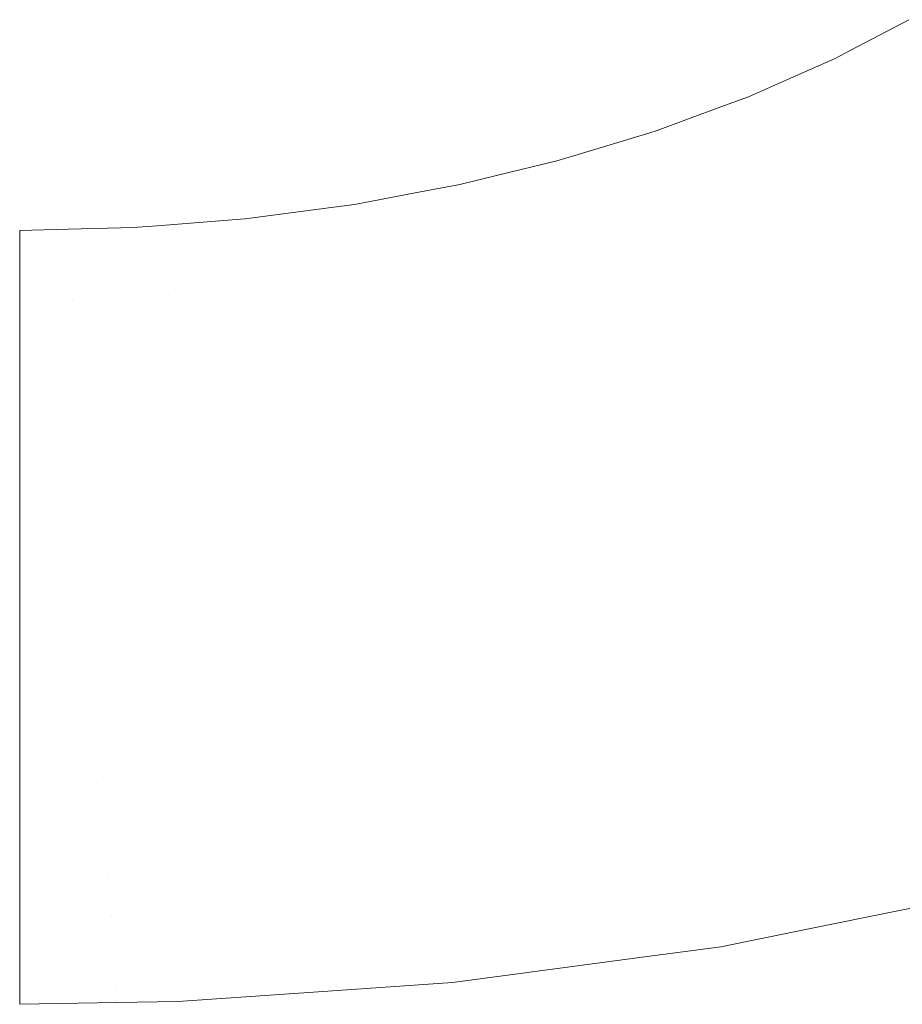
# Model space of a CAD drawing. Header units: centimetres. Extents: x -14.1 to 15.2, y 3.7 to 3.9.
# Tile 7 of 12: x 14.888 to 15.002, y 3.7 to 3.827. Entities that reach past the tile are written whole.
import ezdxf

# ---------------------------------------------------------------- set-up
doc = ezdxf.new("R2010")
doc.units = ezdxf.units.CM
doc.header["$LTSCALE"] = 2.54
doc.layers.add('Lucido design-1', color=7, linetype='Continuous')

# ---------------------------------------------------------------- blocks, each defined once
blk = doc.blocks.new('Gruppo-1')
at = {"color": 7, "linetype": 'Continuous', "lineweight": 9}
for points, invisible_edges in [([(15.01354, 3.82089, -1872.61592), (15.00533, 3.81654, -1872.61592), (14.99565, 3.82349, -1872.61551), (15.0032, 3.82745, -1872.61551)], 11), ([(15.01354, 3.82089, -1908.71592), (15.00533, 3.81654, -1908.71592), (14.99565, 3.82349, -1908.71551), (15.0032, 3.82745, -1908.71551)], 11), ([(14.9965, 3.81241, -1872.61592), (14.98754, 3.81974, -1872.61551), (14.99369, 3.82246, -1872.61551)], 9), ([(14.9965, 3.81241, -1908.71592), (14.98754, 3.81974, -1908.71551), (14.99369, 3.82246, -1908.71551)], 9), ([(14.99369, 3.82246, -1872.61551), (14.99565, 3.82349, -1872.61551), (15.00533, 3.81654, -1872.61592), (14.9965, 3.81241, -1872.61592)], 14), ([(14.99369, 3.82246, -1908.71551), (14.99565, 3.82349, -1908.71551), (15.00533, 3.81654, -1908.71592), (14.9965, 3.81241, -1908.71592)], 14), ([(14.9825, 3.8175, -1872.61551), (14.98754, 3.81974, -1872.61551), (14.9965, 3.81241, -1872.61592), (14.98708, 3.80854, -1872.61592)], 14), ([(14.9825, 3.8175, -1908.71551), (14.98754, 3.81974, -1908.71551), (14.9965, 3.81241, -1908.71592), (14.98708, 3.80854, -1908.71592)], 14), ([(14.98708, 3.80854, -1872.61592), (14.97891, 3.81618, -1872.61551), (14.9825, 3.8175, -1872.61551)], 9), ([(14.98708, 3.80854, -1908.71592), (14.97891, 3.81618, -1908.71551), (14.9825, 3.8175, -1908.71551)], 9), ([(14.97058, 3.81309, -1872.61551), (14.97891, 3.81618, -1872.61551), (14.98708, 3.80854, -1872.61592), (14.97707, 3.80497, -1872.61592)], 14), ([(14.97058, 3.81309, -1908.71551), (14.97891, 3.81618, -1908.71551), (14.98708, 3.80854, -1908.71592), (14.97707, 3.80497, -1908.71592)], 14), ([(14.9965, 3.81241, -1872.61592), (15.00533, 3.81654, -1872.61592), (15.01522, 3.80947, -1872.61718), (15.00565, 3.80499, -1872.61718)], 15), ([(14.9965, 3.81241, -1908.71592), (15.00533, 3.81654, -1908.71592), (15.01522, 3.80947, -1908.71718), (15.00565, 3.80499, -1908.71718)], 15), ([(14.97707, 3.80497, -1872.61592), (14.96653, 3.80173, -1872.61592), (14.96007, 3.8099, -1872.61551), (14.96975, 3.81284, -1872.61551)], 11), ([(14.97707, 3.80497, -1908.71592), (14.96653, 3.80173, -1908.71592), (14.96007, 3.8099, -1908.71551), (14.96975, 3.81284, -1908.71551)], 11), ([(14.97707, 3.80497, -1872.61592), (14.96975, 3.81284, -1872.61551), (14.97058, 3.81309, -1872.61551)], 9), ([(14.97707, 3.80497, -1908.71592), (14.96975, 3.81284, -1908.71551), (14.97058, 3.81309, -1908.71551)], 9), ([(15.00565, 3.80499, -1872.61718), (14.99542, 3.80079, -1872.61718), (14.98708, 3.80854, -1872.61592), (14.9965, 3.81241, -1872.61592)], 15), ([(15.00565, 3.80499, -1908.71718), (14.99542, 3.80079, -1908.71718), (14.98708, 3.80854, -1908.71592), (14.9965, 3.81241, -1908.71592)], 15), ([(14.95775, 3.8092, -1872.61551), (14.96007, 3.8099, -1872.61551), (14.96653, 3.80173, -1872.61592), (14.9555, 3.79887, -1872.61592)], 14), ([(14.95775, 3.8092, -1908.71551), (14.96007, 3.8099, -1908.71551), (14.96653, 3.80173, -1908.71592), (14.9555, 3.79887, -1908.71592)], 14), ([(14.9555, 3.79887, -1872.61592), (14.94994, 3.8073, -1872.61551), (14.95775, 3.8092, -1872.61551)], 9), ([(14.9555, 3.79887, -1908.71592), (14.94994, 3.8073, -1908.71551), (14.95775, 3.8092, -1908.71551)], 9), ([(14.97707, 3.80497, -1872.61592), (14.98708, 3.80854, -1872.61592), (14.99542, 3.80079, -1872.61718), (14.98457, 3.79692, -1872.61718)], 15), ([(14.97707, 3.80497, -1908.71592), (14.98708, 3.80854, -1908.71592), (14.99542, 3.80079, -1908.71718), (14.98457, 3.79692, -1908.71718)], 15), ([(14.94521, 3.80615, -1872.61551), (14.94994, 3.8073, -1872.61551), (14.9555, 3.79887, -1872.61592), (14.94402, 3.79642, -1872.61592)], 14), ([(14.94521, 3.80615, -1908.71551), (14.94994, 3.8073, -1908.71551), (14.9555, 3.79887, -1908.71592), (14.94402, 3.79642, -1908.71592)], 14), ([(14.94402, 3.79642, -1872.61592), (14.93942, 3.80506, -1872.61551), (14.94521, 3.80615, -1872.61551)], 9), ([(14.94402, 3.79642, -1908.71592), (14.93942, 3.80506, -1908.71551), (14.94521, 3.80615, -1908.71551)], 9), ([(14.9316, 3.80359, -1872.61551), (14.93942, 3.80506, -1872.61551), (14.94402, 3.79642, -1872.61592), (14.93218, 3.79442, -1872.61592)], 14), ([(14.9316, 3.80359, -1908.71551), (14.93942, 3.80506, -1908.71551), (14.94402, 3.79642, -1908.71592), (14.93218, 3.79442, -1908.71592)], 14), ([(14.98457, 3.79692, -1872.61718), (14.97314, 3.79341, -1872.61718), (14.96653, 3.80173, -1872.61592), (14.97707, 3.80497, -1872.61592)], 15), ([(14.98457, 3.79692, -1908.71718), (14.97314, 3.79341, -1908.71718), (14.96653, 3.80173, -1908.71592), (14.97707, 3.80497, -1908.71592)], 15), ([(15.0149, 3.79749, -1872.61937), (15.00387, 3.79295, -1872.61937), (14.99542, 3.80079, -1872.61718), (15.00565, 3.80499, -1872.61718)], 15), ([(15.0149, 3.79749, -1908.71937), (15.00387, 3.79295, -1908.71937), (14.99542, 3.80079, -1908.71718), (15.00565, 3.80499, -1908.71718)], 15), ([(14.93218, 3.79442, -1872.61592), (14.92856, 3.80319, -1872.61551), (14.9316, 3.80359, -1872.61551)], 9), ([(14.93218, 3.79442, -1908.71592), (14.92856, 3.80319, -1908.71551), (14.9316, 3.80359, -1908.71551)], 9), ([(14.91747, 3.80172, -1872.61551), (14.92856, 3.80319, -1872.61551), (14.93218, 3.79442, -1872.61592), (14.92003, 3.79288, -1872.61592)], 14), ([(14.91747, 3.80172, -1908.71551), (14.92856, 3.80319, -1908.71551), (14.93218, 3.79442, -1908.71592), (14.92003, 3.79288, -1908.71592)], 14), ([(14.90302, 3.80059, -1872.61551), (14.90607, 3.80083, -1872.61551), (14.90767, 3.79184, -1872.61592)], 10), ([(14.90302, 3.80059, -1908.71551), (14.90607, 3.80083, -1908.71551), (14.90767, 3.79184, -1908.71592)], 10), ([(14.91742, 3.80172, -1872.61551), (14.92003, 3.79288, -1872.61592), (14.90767, 3.79184, -1872.61592), (14.90607, 3.80083, -1872.61551)], 7), ([(14.91742, 3.80172, -1908.71551), (14.92003, 3.79288, -1908.71592), (14.90767, 3.79184, -1908.71592), (14.90607, 3.80083, -1908.71551)], 7), ([(14.92003, 3.79288, -1872.61592), (14.91742, 3.80172, -1872.61551), (14.91747, 3.80172, -1872.61551)], 9), ([(14.92003, 3.79288, -1908.71592), (14.91742, 3.80172, -1908.71551), (14.91747, 3.80172, -1908.71551)], 9), ([(14.9555, 3.79887, -1872.61592), (14.96653, 3.80173, -1872.61592), (14.97314, 3.79341, -1872.61718), (14.96117, 3.7903, -1872.61718)], 15), ([(14.9555, 3.79887, -1908.71592), (14.96653, 3.80173, -1908.71592), (14.97314, 3.79341, -1908.71718), (14.96117, 3.7903, -1908.71718)], 15), ([(14.98457, 3.79692, -1872.61718), (14.99542, 3.80079, -1872.61718), (15.00387, 3.79295, -1872.61937), (14.99216, 3.78877, -1872.61937)], 15), ([(14.98457, 3.79692, -1908.71718), (14.99542, 3.80079, -1908.71718), (15.00387, 3.79295, -1908.71937), (14.99216, 3.78877, -1908.71937)], 15), ([(14.88832, 3.79125, -1872.61618), (14.88832, 3.80021, -1872.61551), (14.8946, 3.80037, -1872.61551)], 8), ([(14.8946, 3.80037, -1872.61551), (14.89517, 3.7913, -1872.61592), (14.88832, 3.79125, -1872.61618)], 11), ([(14.88832, 3.79125, -1908.71618), (14.88832, 3.80021, -1908.71551), (14.8946, 3.80037, -1908.71551)], 8), ([(14.8946, 3.80037, -1908.71551), (14.89517, 3.7913, -1908.71592), (14.88832, 3.79125, -1908.71618)], 11), ([(14.90767, 3.79184, -1872.61592), (14.89517, 3.7913, -1872.61592), (14.8946, 3.80037, -1872.61551), (14.90302, 3.80059, -1872.61551)], 11), ([(14.90767, 3.79184, -1908.71592), (14.89517, 3.7913, -1908.71592), (14.8946, 3.80037, -1908.71551), (14.90302, 3.80059, -1908.71551)], 11), ([(14.96117, 3.7903, -1872.61718), (14.94873, 3.78765, -1872.61718), (14.94402, 3.79642, -1872.61592), (14.9555, 3.79887, -1872.61592)], 15), ([(14.96117, 3.7903, -1908.71718), (14.94873, 3.78765, -1908.71718), (14.94402, 3.79642, -1908.71592), (14.9555, 3.79887, -1908.71592)], 15), ([(14.93218, 3.79442, -1872.61592), (14.94402, 3.79642, -1872.61592), (14.94873, 3.78765, -1872.61718), (14.93588, 3.78548, -1872.61718)], 15), ([(14.93218, 3.79442, -1908.71592), (14.94402, 3.79642, -1908.71592), (14.94873, 3.78765, -1908.71718), (14.93588, 3.78548, -1908.71718)], 15), ([(14.99216, 3.78877, -1872.61937), (14.97983, 3.78499, -1872.61937), (14.97314, 3.79341, -1872.61718), (14.98457, 3.79692, -1872.61718)], 15), ([(14.99216, 3.78877, -1908.71937), (14.97983, 3.78499, -1908.71937), (14.97314, 3.79341, -1908.71718), (14.98457, 3.79692, -1908.71718)], 15), ([(14.93588, 3.78548, -1872.61718), (14.92271, 3.78381, -1872.61718), (14.92003, 3.79288, -1872.61592), (14.93218, 3.79442, -1872.61592)], 15), ([(14.93588, 3.78548, -1908.71718), (14.92271, 3.78381, -1908.71718), (14.92003, 3.79288, -1908.71592), (14.93218, 3.79442, -1908.71592)], 15), ([(14.96117, 3.7903, -1872.61718), (14.97314, 3.79341, -1872.61718), (14.97983, 3.78499, -1872.61937), (14.96692, 3.78164, -1872.61937)], 15), ([(14.96117, 3.7903, -1908.71718), (14.97314, 3.79341, -1908.71718), (14.97983, 3.78499, -1908.71937), (14.96692, 3.78164, -1908.71937)], 15), ([(14.9093, 3.78268, -1872.61718), (14.89575, 3.7821, -1872.61718), (14.89517, 3.7913, -1872.61592), (14.90767, 3.79184, -1872.61592)], 15), ([(14.9093, 3.78268, -1908.71718), (14.89575, 3.7821, -1908.71718), (14.89517, 3.7913, -1908.71592), (14.90767, 3.79184, -1908.71592)], 15), ([(14.90767, 3.79184, -1872.61592), (14.92003, 3.79288, -1872.61592), (14.92271, 3.78381, -1872.61718), (14.9093, 3.78268, -1872.61718)], 15), ([(14.90767, 3.79184, -1908.71592), (14.92003, 3.79288, -1908.71592), (14.92271, 3.78381, -1908.71718), (14.9093, 3.78268, -1908.71718)], 15), ([(14.99216, 3.78877, -1872.61937), (15.00387, 3.79295, -1872.61937), (15.01229, 3.78514, -1872.62254), (14.99973, 3.78065, -1872.62254)], 15), ([(14.99216, 3.78877, -1908.71937), (15.00387, 3.79295, -1908.71937), (15.01229, 3.78514, -1908.72254), (14.99973, 3.78065, -1908.72254)], 15), ([(14.89517, 3.7913, -1872.61592), (14.89575, 3.7821, -1872.61718), (14.88832, 3.78544, -1872.61661)], 11), ([(14.88832, 3.78544, -1872.61661), (14.88832, 3.79125, -1872.61618), (14.89517, 3.7913, -1872.61592)], 10), ([(14.89517, 3.7913, -1908.71592), (14.89575, 3.7821, -1908.71718), (14.88832, 3.78544, -1908.71661)], 11), ([(14.88832, 3.78544, -1908.71661), (14.88832, 3.79125, -1908.71618), (14.89517, 3.7913, -1908.71592)], 10), ([(14.96692, 3.78164, -1872.61937), (14.95349, 3.77877, -1872.61937), (14.94873, 3.78765, -1872.61718), (14.96117, 3.7903, -1872.61718)], 15), ([(14.96692, 3.78164, -1908.71937), (14.95349, 3.77877, -1908.71937), (14.94873, 3.78765, -1908.71718), (14.96117, 3.7903, -1908.71718)], 15), ([(14.99973, 3.78065, -1872.62254), (14.9865, 3.77659, -1872.62254), (14.97983, 3.78499, -1872.61937), (14.99216, 3.78877, -1872.61937)], 15), ([(14.99973, 3.78065, -1908.72254), (14.9865, 3.77659, -1908.72254), (14.97983, 3.78499, -1908.71937), (14.99216, 3.78877, -1908.71937)], 15), ([(14.93588, 3.78548, -1872.61718), (14.94873, 3.78765, -1872.61718), (14.95349, 3.77877, -1872.61937), (14.93964, 3.77643, -1872.61937)], 15), ([(14.93588, 3.78548, -1908.71718), (14.94873, 3.78765, -1908.71718), (14.95349, 3.77877, -1908.71937), (14.93964, 3.77643, -1908.71937)], 15), ([(14.93964, 3.77643, -1872.61937), (14.92543, 3.77463, -1872.61937), (14.92271, 3.78381, -1872.61718), (14.93588, 3.78548, -1872.61718)], 15), ([(14.93964, 3.77643, -1908.71937), (14.92543, 3.77463, -1908.71937), (14.92271, 3.78381, -1908.71718), (14.93588, 3.78548, -1908.71718)], 15), ([(14.89575, 3.7821, -1872.61718), (14.88832, 3.78206, -1872.61737), (14.88832, 3.78544, -1872.61661)], 9), ([(14.89575, 3.7821, -1908.71718), (14.88832, 3.78206, -1908.71737), (14.88832, 3.78544, -1908.71661)], 9), ([(14.96692, 3.78164, -1872.61937), (14.97983, 3.78499, -1872.61937), (14.9865, 3.77659, -1872.62254), (14.97265, 3.773, -1872.62254)], 15), ([(14.96692, 3.78164, -1908.71937), (14.97983, 3.78499, -1908.71937), (14.9865, 3.77659, -1908.72254), (14.97265, 3.773, -1908.72254)], 15), ([(14.99973, 3.78065, -1872.62254), (15.01229, 3.78514, -1872.62254), (15.02055, 3.77747, -1872.62669), (15.00716, 3.77268, -1872.62669)], 15), ([(14.99973, 3.78065, -1908.72254), (15.01229, 3.78514, -1908.72254), (15.02055, 3.77747, -1908.72669), (15.00716, 3.77268, -1908.72669)], 15), ([(14.9093, 3.78268, -1872.61718), (14.92271, 3.78381, -1872.61718), (14.92543, 3.77463, -1872.61937), (14.91096, 3.77341, -1872.61937)], 15), ([(14.9093, 3.78268, -1908.71718), (14.92271, 3.78381, -1908.71718), (14.92543, 3.77463, -1908.71937), (14.91096, 3.77341, -1908.71937)], 15), ([(14.88832, 3.77272, -1872.61946), (14.88832, 3.78206, -1872.61737), (14.89575, 3.7821, -1872.61718)], 10), ([(14.89575, 3.7821, -1872.61718), (14.89633, 3.77279, -1872.61937), (14.88832, 3.77272, -1872.61946)], 11), ([(14.88832, 3.77272, -1908.71946), (14.88832, 3.78206, -1908.71737), (14.89575, 3.7821, -1908.71718)], 10), ([(14.89575, 3.7821, -1908.71718), (14.89633, 3.77279, -1908.71937), (14.88832, 3.77272, -1908.71946)], 11), ([(14.91096, 3.77341, -1872.61937), (14.89633, 3.77279, -1872.61937), (14.89575, 3.7821, -1872.61718), (14.9093, 3.78268, -1872.61718)], 15), ([(14.91096, 3.77341, -1908.71937), (14.89633, 3.77279, -1908.71937), (14.89575, 3.7821, -1908.71718), (14.9093, 3.78268, -1908.71718)], 15), ([(14.97265, 3.773, -1872.62254), (14.95824, 3.76992, -1872.62254), (14.95349, 3.77877, -1872.61937), (14.96692, 3.78164, -1872.61937)], 15), ([(14.97265, 3.773, -1908.72254), (14.95824, 3.76992, -1908.72254), (14.95349, 3.77877, -1908.71937), (14.96692, 3.78164, -1908.71937)], 15), ([(15.00716, 3.77268, -1872.62669), (14.99304, 3.76835, -1872.62669), (14.9865, 3.77659, -1872.62254), (14.99973, 3.78065, -1872.62254)], 15), ([(15.00716, 3.77268, -1908.72669), (14.99304, 3.76835, -1908.72669), (14.9865, 3.77659, -1908.72254), (14.99973, 3.78065, -1908.72254)], 15), ([(14.93964, 3.77643, -1872.61937), (14.95349, 3.77877, -1872.61937), (14.95824, 3.76992, -1872.62254), (14.94337, 3.76741, -1872.62254)], 15), ([(14.93964, 3.77643, -1908.71937), (14.95349, 3.77877, -1908.71937), (14.95824, 3.76992, -1908.72254), (14.94337, 3.76741, -1908.72254)], 15), ([(14.97265, 3.773, -1872.62254), (14.9865, 3.77659, -1872.62254), (14.99304, 3.76835, -1872.62669), (14.97827, 3.76452, -1872.62669)], 15), ([(14.97265, 3.773, -1908.72254), (14.9865, 3.77659, -1908.72254), (14.99304, 3.76835, -1908.72669), (14.97827, 3.76452, -1908.72669)], 15), ([(14.94337, 3.76741, -1872.62254), (14.92813, 3.76548, -1872.62254), (14.92543, 3.77463, -1872.61937), (14.93964, 3.77643, -1872.61937)], 15), ([(14.94337, 3.76741, -1908.72254), (14.92813, 3.76548, -1908.72254), (14.92543, 3.77463, -1908.71937), (14.93964, 3.77643, -1908.71937)], 15), ([(14.91096, 3.77341, -1872.61937), (14.92543, 3.77463, -1872.61937), (14.92813, 3.76548, -1872.62254), (14.91261, 3.76417, -1872.62254)], 15), ([(14.91096, 3.77341, -1908.71937), (14.92543, 3.77463, -1908.71937), (14.92813, 3.76548, -1908.72254), (14.91261, 3.76417, -1908.72254)], 15), ([(14.88832, 3.77134, -1872.61977), (14.89633, 3.77279, -1872.61937), (14.89691, 3.7635, -1872.62254)], 11), ([(14.88832, 3.77134, -1872.61977), (14.88832, 3.77272, -1872.61946), (14.89633, 3.77279, -1872.61937)], 10), ([(14.88832, 3.77134, -1908.71977), (14.89633, 3.77279, -1908.71937), (14.89691, 3.7635, -1908.72254)], 11), ([(14.88832, 3.77134, -1908.71977), (14.88832, 3.77272, -1908.71946), (14.89633, 3.77279, -1908.71937)], 10), ([(14.91261, 3.76417, -1872.62254), (14.89691, 3.7635, -1872.62254), (14.89633, 3.77279, -1872.61937), (14.91096, 3.77341, -1872.61937)], 15), ([(14.91261, 3.76417, -1908.72254), (14.89691, 3.7635, -1908.72254), (14.89633, 3.77279, -1908.71937), (14.91096, 3.77341, -1908.71937)], 15), ([(14.97827, 3.76452, -1872.62669), (14.96291, 3.76124, -1872.62669), (14.95824, 3.76992, -1872.62254), (14.97265, 3.773, -1872.62254)], 15), ([(14.97827, 3.76452, -1908.72669), (14.96291, 3.76124, -1908.72669), (14.95824, 3.76992, -1908.72254), (14.97265, 3.773, -1908.72254)], 15), ([(15.01432, 3.765, -1872.63181), (14.99935, 3.7604, -1872.63181), (14.99304, 3.76835, -1872.62669), (15.00716, 3.77268, -1872.62669)], 15), ([(15.01432, 3.765, -1908.73181), (14.99935, 3.7604, -1908.73181), (14.99304, 3.76835, -1908.72669), (15.00716, 3.77268, -1908.72669)], 15), ([(14.89691, 3.7635, -1872.62254), (14.88832, 3.7635, -1872.62278), (14.88832, 3.77134, -1872.61977)], 9), ([(14.89691, 3.7635, -1908.72254), (14.88832, 3.7635, -1908.72278), (14.88832, 3.77134, -1908.71977)], 9), ([(14.94337, 3.76741, -1872.62254), (14.95824, 3.76992, -1872.62254), (14.96291, 3.76124, -1872.62669), (14.94704, 3.75855, -1872.62669)], 15), ([(14.94337, 3.76741, -1908.72254), (14.95824, 3.76992, -1908.72254), (14.96291, 3.76124, -1908.72669), (14.94704, 3.75855, -1908.72669)], 15), ([(14.97827, 3.76452, -1872.62669), (14.99304, 3.76835, -1872.62669), (14.99935, 3.7604, -1872.63181), (14.98369, 3.75634, -1872.63181)], 15), ([(14.97827, 3.76452, -1908.72669), (14.99304, 3.76835, -1908.72669), (14.99935, 3.7604, -1908.73181), (14.98369, 3.75634, -1908.73181)], 15), ([(14.94704, 3.75855, -1872.62669), (14.93078, 3.7565, -1872.62669), (14.92813, 3.76548, -1872.62254), (14.94337, 3.76741, -1872.62254)], 15), ([(14.94704, 3.75855, -1908.72669), (14.93078, 3.7565, -1908.72669), (14.92813, 3.76548, -1908.72254), (14.94337, 3.76741, -1908.72254)], 15), ([(14.91261, 3.76417, -1872.62254), (14.92813, 3.76548, -1872.62254), (14.93078, 3.7565, -1872.62669), (14.91423, 3.7551, -1872.62669)], 15), ([(14.91261, 3.76417, -1908.72254), (14.92813, 3.76548, -1908.72254), (14.93078, 3.7565, -1908.72669), (14.91423, 3.7551, -1908.72669)], 15), ([(14.91423, 3.7551, -1872.62669), (14.89749, 3.75439, -1872.62669), (14.89691, 3.7635, -1872.62254), (14.91261, 3.76417, -1872.62254)], 15), ([(14.91423, 3.7551, -1908.72669), (14.89749, 3.75439, -1908.72669), (14.89691, 3.7635, -1908.72254), (14.91261, 3.76417, -1908.72254)], 15), ([(14.98369, 3.75634, -1872.63181), (14.9674, 3.75287, -1872.63181), (14.96291, 3.76124, -1872.62669), (14.97827, 3.76452, -1872.62669)], 15), ([(14.98369, 3.75634, -1908.73181), (14.9674, 3.75287, -1908.73181), (14.96291, 3.76124, -1908.72669), (14.97827, 3.76452, -1908.72669)], 15), ([(15.02108, 3.75774, -1872.63788), (15.00531, 3.75289, -1872.63788), (14.99935, 3.7604, -1872.63181), (15.01432, 3.765, -1872.63181)], 15), ([(15.02108, 3.75774, -1908.73788), (15.00531, 3.75289, -1908.73788), (14.99935, 3.7604, -1908.73181), (15.01432, 3.765, -1908.73181)], 15), ([(14.89691, 3.7635, -1872.62254), (14.89749, 3.75439, -1872.62669), (14.88832, 3.75767, -1872.62502)], 11), ([(14.88832, 3.75767, -1872.62502), (14.88832, 3.7635, -1872.62278), (14.89691, 3.7635, -1872.62254)], 10), ([(14.89691, 3.7635, -1908.72254), (14.89749, 3.75439, -1908.72669), (14.88832, 3.75767, -1908.72502)], 11), ([(14.88832, 3.75767, -1908.72502), (14.88832, 3.7635, -1908.72278), (14.89691, 3.7635, -1908.72254)], 10), ([(14.94704, 3.75855, -1872.62669), (14.96291, 3.76124, -1872.62669), (14.9674, 3.75287, -1872.63181), (14.95058, 3.75002, -1872.63181)], 15), ([(14.94704, 3.75855, -1908.72669), (14.96291, 3.76124, -1908.72669), (14.9674, 3.75287, -1908.73181), (14.95058, 3.75002, -1908.73181)], 15), ([(14.98369, 3.75634, -1872.63181), (14.99935, 3.7604, -1872.63181), (15.00531, 3.75289, -1872.63788), (14.98881, 3.74862, -1872.63788)], 15), ([(14.98369, 3.75634, -1908.73181), (14.99935, 3.7604, -1908.73181), (15.00531, 3.75289, -1908.73788), (14.98881, 3.74862, -1908.73788)], 15), ([(14.89749, 3.75439, -1872.62669), (14.88832, 3.75439, -1872.62687), (14.88832, 3.75767, -1872.62502)], 9), ([(14.89749, 3.75439, -1908.72669), (14.88832, 3.75439, -1908.72687), (14.88832, 3.75767, -1908.72502)], 9), ([(14.95058, 3.75002, -1872.63181), (14.93334, 3.74784, -1872.63181), (14.93078, 3.7565, -1872.62669), (14.94704, 3.75855, -1872.62669)], 15), ([(14.95058, 3.75002, -1908.73181), (14.93334, 3.74784, -1908.73181), (14.93078, 3.7565, -1908.72669), (14.94704, 3.75855, -1908.72669)], 15), ([(14.91423, 3.7551, -1872.62669), (14.93078, 3.7565, -1872.62669), (14.93334, 3.74784, -1872.63181), (14.91579, 3.74636, -1872.63181)], 15), ([(14.91423, 3.7551, -1908.72669), (14.93078, 3.7565, -1908.72669), (14.93334, 3.74784, -1908.73181), (14.91579, 3.74636, -1908.73181)], 15), ([(14.98881, 3.74862, -1872.63788), (14.97165, 3.74495, -1872.63788), (14.9674, 3.75287, -1872.63181), (14.98369, 3.75634, -1872.63181)], 15), ([(14.98881, 3.74862, -1908.73788), (14.97165, 3.74495, -1908.73788), (14.9674, 3.75287, -1908.73181), (14.98369, 3.75634, -1908.73181)], 15), ([(14.91579, 3.74636, -1872.63181), (14.89804, 3.7456, -1872.63181), (14.89749, 3.75439, -1872.62669), (14.91423, 3.7551, -1872.62669)], 15), ([(14.91579, 3.74636, -1908.73181), (14.89804, 3.7456, -1908.73181), (14.89749, 3.75439, -1908.72669), (14.91423, 3.7551, -1908.72669)], 15), ([(14.88832, 3.74552, -1872.63187), (14.88832, 3.75439, -1872.62687), (14.89749, 3.75439, -1872.62669)], 10), ([(14.89749, 3.75439, -1872.62669), (14.89804, 3.7456, -1872.63181), (14.88832, 3.74552, -1872.63187)], 11), ([(14.88832, 3.74552, -1908.73187), (14.88832, 3.75439, -1908.72687), (14.89749, 3.75439, -1908.72669)], 10), ([(14.89749, 3.75439, -1908.72669), (14.89804, 3.7456, -1908.73181), (14.88832, 3.74552, -1908.73187)], 11), ([(14.95058, 3.75002, -1872.63181), (14.9674, 3.75287, -1872.63181), (14.97165, 3.74495, -1872.63788), (14.95393, 3.74195, -1872.63788)], 15), ([(14.95058, 3.75002, -1908.73181), (14.9674, 3.75287, -1908.73181), (14.97165, 3.74495, -1908.73788), (14.95393, 3.74195, -1908.73788)], 15), ([(14.98881, 3.74862, -1872.63788), (15.00531, 3.75289, -1872.63788), (15.01083, 3.74595, -1872.6448), (14.99354, 3.74147, -1872.6448)], 15), ([(14.98881, 3.74862, -1908.73788), (15.00531, 3.75289, -1908.73788), (15.01083, 3.74595, -1908.7448), (14.99354, 3.74147, -1908.7448)], 15), ([(14.95393, 3.74195, -1872.63788), (14.93576, 3.73966, -1872.63788), (14.93334, 3.74784, -1872.63181), (14.95058, 3.75002, -1872.63181)], 15), ([(14.95393, 3.74195, -1908.73788), (14.93576, 3.73966, -1908.73788), (14.93334, 3.74784, -1908.73181), (14.95058, 3.75002, -1908.73181)], 15), ([(14.99354, 3.74147, -1872.6448), (14.97557, 3.73764, -1872.6448), (14.97165, 3.74495, -1872.63788), (14.98881, 3.74862, -1872.63788)], 15), ([(14.99354, 3.74147, -1908.7448), (14.97557, 3.73764, -1908.7448), (14.97165, 3.74495, -1908.73788), (14.98881, 3.74862, -1908.73788)], 15), ([(14.91579, 3.74636, -1872.63181), (14.93334, 3.74784, -1872.63181), (14.93576, 3.73966, -1872.63788), (14.91726, 3.7381, -1872.63788)], 15), ([(14.91579, 3.74636, -1908.73181), (14.93334, 3.74784, -1908.73181), (14.93576, 3.73966, -1908.73788), (14.91726, 3.7381, -1908.73788)], 15), ([(14.91726, 3.7381, -1872.63788), (14.89856, 3.7373, -1872.63788), (14.89804, 3.7456, -1872.63181), (14.91579, 3.74636, -1872.63181)], 15), ([(14.91726, 3.7381, -1908.73788), (14.89856, 3.7373, -1908.73788), (14.89804, 3.7456, -1908.73181), (14.91579, 3.74636, -1908.73181)], 15), ([(14.88832, 3.74474, -1872.63231), (14.89804, 3.7456, -1872.63181), (14.89856, 3.7373, -1872.63788)], 11), ([(14.88832, 3.74474, -1872.63231), (14.88832, 3.74552, -1872.63187), (14.89804, 3.7456, -1872.63181)], 10), ([(14.88832, 3.74474, -1908.73231), (14.89804, 3.7456, -1908.73181), (14.89856, 3.7373, -1908.73788)], 11), ([(14.88832, 3.74474, -1908.73231), (14.88832, 3.74552, -1908.73187), (14.89804, 3.7456, -1908.73181)], 10), ([(14.95393, 3.74195, -1872.63788), (14.97165, 3.74495, -1872.63788), (14.97557, 3.73764, -1872.6448), (14.95702, 3.7345, -1872.6448)], 15), ([(14.95393, 3.74195, -1908.73788), (14.97165, 3.74495, -1908.73788), (14.97557, 3.73764, -1908.7448), (14.95702, 3.7345, -1908.7448)], 15), ([(14.99354, 3.74147, -1872.6448), (15.01083, 3.74595, -1872.6448), (15.01579, 3.7397, -1872.65248), (14.99781, 3.73503, -1872.65248)], 15), ([(14.99354, 3.74147, -1908.7448), (15.01083, 3.74595, -1908.7448), (15.01579, 3.7397, -1908.75248), (14.99781, 3.73503, -1908.75248)], 15), ([(14.89856, 3.7373, -1872.63788), (14.88832, 3.73735, -1872.63809), (14.88832, 3.74474, -1872.63231)], 9), ([(14.89856, 3.7373, -1908.73788), (14.88832, 3.73735, -1908.73809), (14.88832, 3.74474, -1908.73231)], 9), ([(14.95702, 3.7345, -1872.6448), (14.93799, 3.7321, -1872.6448), (14.93576, 3.73966, -1872.63788), (14.95393, 3.74195, -1872.63788)], 15), ([(14.95702, 3.7345, -1908.7448), (14.93799, 3.7321, -1908.7448), (14.93576, 3.73966, -1908.73788), (14.95393, 3.74195, -1908.73788)], 15), ([(14.99781, 3.73503, -1872.65248), (14.97911, 3.73104, -1872.65248), (14.97557, 3.73764, -1872.6448), (14.99354, 3.74147, -1872.6448)], 15), ([(14.99781, 3.73503, -1908.75248), (14.97911, 3.73104, -1908.75248), (14.97557, 3.73764, -1908.7448), (14.99354, 3.74147, -1908.7448)], 15), ([(14.99781, 3.73503, -1872.65248), (15.01579, 3.7397, -1872.65248), (15.02015, 3.73422, -1872.66079), (15.00155, 3.72939, -1872.66079)], 15), ([(14.99781, 3.73503, -1908.75248), (15.01579, 3.7397, -1908.75248), (15.02015, 3.73422, -1908.76079), (15.00155, 3.72939, -1908.76079)], 15), ([(14.91726, 3.7381, -1872.63788), (14.93576, 3.73966, -1872.63788), (14.93799, 3.7321, -1872.6448), (14.91863, 3.73046, -1872.6448)], 15), ([(14.91726, 3.7381, -1908.73788), (14.93576, 3.73966, -1908.73788), (14.93799, 3.7321, -1908.7448), (14.91863, 3.73046, -1908.7448)], 15), ([(14.88832, 3.73289, -1872.64157), (14.88832, 3.73735, -1872.63809), (14.89856, 3.7373, -1872.63788)], 10), ([(14.88832, 3.73289, -1908.74157), (14.88832, 3.73735, -1908.73809), (14.89856, 3.7373, -1908.73788)], 10), ([(14.89856, 3.7373, -1872.63788), (14.89904, 3.72962, -1872.6448), (14.88832, 3.73289, -1872.64157)], 11), ([(14.89856, 3.7373, -1908.73788), (14.89904, 3.72962, -1908.7448), (14.88832, 3.73289, -1908.74157)], 11), ([(14.91863, 3.73046, -1872.6448), (14.89904, 3.72962, -1872.6448), (14.89856, 3.7373, -1872.63788), (14.91726, 3.7381, -1872.63788)], 15), ([(14.91863, 3.73046, -1908.7448), (14.89904, 3.72962, -1908.7448), (14.89856, 3.7373, -1908.73788), (14.91726, 3.7381, -1908.73788)], 15), ([(14.95702, 3.7345, -1872.6448), (14.97557, 3.73764, -1872.6448), (14.97911, 3.73104, -1872.65248), (14.9598, 3.72778, -1872.65248)], 15), ([(14.95702, 3.7345, -1908.7448), (14.97557, 3.73764, -1908.7448), (14.97911, 3.73104, -1908.75248), (14.9598, 3.72778, -1908.75248)], 15), ([(15.00155, 3.72939, -1872.66079), (14.98221, 3.72527, -1872.66079), (14.97911, 3.73104, -1872.65248), (14.99781, 3.73503, -1872.65248)], 15), ([(15.00155, 3.72939, -1908.76079), (14.98221, 3.72527, -1908.76079), (14.97911, 3.73104, -1908.75248), (14.99781, 3.73503, -1908.75248)], 15), ([(14.9598, 3.72778, -1872.65248), (14.94001, 3.72528, -1872.65248), (14.93799, 3.7321, -1872.6448), (14.95702, 3.7345, -1872.6448)], 15), ([(14.9598, 3.72778, -1908.75248), (14.94001, 3.72528, -1908.75248), (14.93799, 3.7321, -1908.7448), (14.95702, 3.7345, -1908.7448)], 15), ([(15.00155, 3.72939, -1872.66079), (15.02015, 3.73422, -1872.66079), (15.02383, 3.72958, -1872.66958), (15.00471, 3.72463, -1872.66958)], 15), ([(15.00155, 3.72939, -1908.76079), (15.02015, 3.73422, -1908.76079), (15.02383, 3.72958, -1908.76958), (15.00471, 3.72463, -1908.76958)], 15), ([(14.89904, 3.72962, -1872.6448), (14.88832, 3.72953, -1872.64483), (14.88832, 3.73289, -1872.64157)], 9), ([(14.89904, 3.72962, -1908.7448), (14.88832, 3.72953, -1908.74483), (14.88832, 3.73289, -1908.74157)], 9), ([(14.91863, 3.73046, -1872.6448), (14.93799, 3.7321, -1872.6448), (14.94001, 3.72528, -1872.65248), (14.91985, 3.72358, -1872.65248)], 15), ([(14.91863, 3.73046, -1908.7448), (14.93799, 3.7321, -1908.7448), (14.94001, 3.72528, -1908.75248), (14.91985, 3.72358, -1908.75248)], 15), ([(14.9598, 3.72778, -1872.65248), (14.97911, 3.73104, -1872.65248), (14.98221, 3.72527, -1872.66079), (14.96224, 3.72189, -1872.66079)], 15), ([(14.9598, 3.72778, -1908.75248), (14.97911, 3.73104, -1908.75248), (14.98221, 3.72527, -1908.76079), (14.96224, 3.72189, -1908.76079)], 15), ([(14.88832, 3.7284, -1872.64592), (14.89904, 3.72962, -1872.6448), (14.89948, 3.7227, -1872.65248)], 11), ([(14.88832, 3.7284, -1872.64592), (14.88832, 3.72953, -1872.64483), (14.89904, 3.72962, -1872.6448)], 10), ([(14.88832, 3.7284, -1908.74592), (14.89904, 3.72962, -1908.7448), (14.89948, 3.7227, -1908.75248)], 11), ([(14.88832, 3.7284, -1908.74592), (14.88832, 3.72953, -1908.74483), (14.89904, 3.72962, -1908.7448)], 10), ([(14.91985, 3.72358, -1872.65248), (14.89948, 3.7227, -1872.65248), (14.89904, 3.72962, -1872.6448), (14.91863, 3.73046, -1872.6448)], 15), ([(14.91985, 3.72358, -1908.75248), (14.89948, 3.7227, -1908.75248), (14.89904, 3.72962, -1908.7448), (14.91863, 3.73046, -1908.7448)], 15), ([(14.89948, 3.7227, -1872.65248), (14.88832, 3.72279, -1872.65267), (14.88832, 3.7284, -1872.64592)], 9), ([(14.89948, 3.7227, -1908.75248), (14.88832, 3.72279, -1908.75267), (14.88832, 3.7284, -1908.74592)], 9), ([(15.00471, 3.72463, -1872.66958), (14.98483, 3.72038, -1872.66958), (14.98221, 3.72527, -1872.66079), (15.00155, 3.72939, -1872.66079)], 15), ([(15.00471, 3.72463, -1908.76958), (14.98483, 3.72038, -1908.76958), (14.98221, 3.72527, -1908.76079), (15.00155, 3.72939, -1908.76079)], 15), ([(14.96224, 3.72189, -1872.66079), (14.94177, 3.7193, -1872.66079), (14.94001, 3.72528, -1872.65248), (14.9598, 3.72778, -1872.65248)], 15), ([(14.96224, 3.72189, -1908.76079), (14.94177, 3.7193, -1908.76079), (14.94001, 3.72528, -1908.75248), (14.9598, 3.72778, -1908.75248)], 15), ([(14.91985, 3.72358, -1872.65248), (14.94001, 3.72528, -1872.65248), (14.94177, 3.7193, -1872.66079), (14.92093, 3.71755, -1872.66079)], 15), ([(14.91985, 3.72358, -1908.75248), (14.94001, 3.72528, -1908.75248), (14.94177, 3.7193, -1908.76079), (14.92093, 3.71755, -1908.76079)], 15), ([(14.96224, 3.72189, -1872.66079), (14.98221, 3.72527, -1872.66079), (14.98483, 3.72038, -1872.66958), (14.96431, 3.71691, -1872.66958)], 15), ([(14.96224, 3.72189, -1908.76079), (14.98221, 3.72527, -1908.76079), (14.98483, 3.72038, -1908.76958), (14.96431, 3.71691, -1908.76958)], 15), ([(15.00727, 3.72077, -1872.6787), (14.98695, 3.71643, -1872.6787), (14.98483, 3.72038, -1872.66958), (15.00471, 3.72463, -1872.66958)], 15), ([(15.00727, 3.72077, -1908.7787), (14.98695, 3.71643, -1908.7787), (14.98483, 3.72038, -1908.76958), (15.00471, 3.72463, -1908.76958)], 15), ([(14.92093, 3.71755, -1872.66079), (14.89986, 3.71664, -1872.66079), (14.89948, 3.7227, -1872.65248), (14.91985, 3.72358, -1872.65248)], 15), ([(14.92093, 3.71755, -1908.76079), (14.89986, 3.71664, -1908.76079), (14.89948, 3.7227, -1908.75248), (14.91985, 3.72358, -1908.75248)], 15), ([(14.88832, 3.71867, -1872.65763), (14.88832, 3.72279, -1872.65267), (14.89948, 3.7227, -1872.65248)], 10), ([(14.88832, 3.71867, -1908.75763), (14.88832, 3.72279, -1908.75267), (14.89948, 3.7227, -1908.75248)], 10), ([(14.89948, 3.7227, -1872.65248), (14.89986, 3.71664, -1872.66079), (14.88832, 3.71867, -1872.65763)], 11), ([(14.89948, 3.7227, -1908.75248), (14.89986, 3.71664, -1908.76079), (14.88832, 3.71867, -1908.75763)], 11), ([(14.96431, 3.71691, -1872.66958), (14.94327, 3.71425, -1872.66958), (14.94177, 3.7193, -1872.66079), (14.96224, 3.72189, -1872.66079)], 15), ([(14.96431, 3.71691, -1908.76958), (14.94327, 3.71425, -1908.76958), (14.94177, 3.7193, -1908.76079), (14.96224, 3.72189, -1908.76079)], 15), ([(15.00921, 3.71783, -1872.688), (14.98857, 3.71342, -1872.688), (14.98695, 3.71643, -1872.6787), (15.00727, 3.72077, -1872.6787)], 15), ([(15.00921, 3.71783, -1908.788), (14.98857, 3.71342, -1908.788), (14.98695, 3.71643, -1908.7787), (15.00727, 3.72077, -1908.7787)], 15), ([(14.92093, 3.71755, -1872.66079), (14.94177, 3.7193, -1872.66079), (14.94327, 3.71425, -1872.66958), (14.92184, 3.71245, -1872.66958)], 15), ([(14.92093, 3.71755, -1908.76079), (14.94177, 3.7193, -1908.76079), (14.94327, 3.71425, -1908.76958), (14.92184, 3.71245, -1908.76958)], 15), ([(14.96431, 3.71691, -1872.66958), (14.98483, 3.72038, -1872.66958), (14.98695, 3.71643, -1872.6787), (14.96598, 3.71288, -1872.6787)], 15), ([(14.96431, 3.71691, -1908.76958), (14.98483, 3.72038, -1908.76958), (14.98695, 3.71643, -1908.7787), (14.96598, 3.71288, -1908.7787)], 15), ([(14.89986, 3.71664, -1872.66079), (14.88832, 3.7167, -1872.66091), (14.88832, 3.71867, -1872.65763)], 9), ([(14.89986, 3.71664, -1908.76079), (14.88832, 3.7167, -1908.76091), (14.88832, 3.71867, -1908.75763)], 9), ([(14.92184, 3.71245, -1872.66958), (14.90018, 3.71152, -1872.66958), (14.89986, 3.71664, -1872.66079), (14.92093, 3.71755, -1872.66079)], 15), ([(14.92184, 3.71245, -1908.76958), (14.90018, 3.71152, -1908.76958), (14.89986, 3.71664, -1908.76079), (14.92093, 3.71755, -1908.76079)], 15), ([(14.96598, 3.71288, -1872.6787), (14.94447, 3.71017, -1872.6787), (14.94327, 3.71425, -1872.66958), (14.96431, 3.71691, -1872.66958)], 15), ([(14.96598, 3.71288, -1908.7787), (14.94447, 3.71017, -1908.7787), (14.94327, 3.71425, -1908.76958), (14.96431, 3.71691, -1908.76958)], 15), ([(15.01056, 3.71579, -1872.69732), (14.98969, 3.71133, -1872.69732), (14.98857, 3.71342, -1872.688), (15.00921, 3.71783, -1872.688)], 15), ([(15.01056, 3.71579, -1908.79732), (14.98969, 3.71133, -1908.79732), (14.98857, 3.71342, -1908.788), (15.00921, 3.71783, -1908.788)], 15), ([(14.88832, 3.71147, -1872.66963), (14.88832, 3.7167, -1872.66091), (14.89986, 3.71664, -1872.66079)], 10), ([(14.88832, 3.71147, -1908.76963), (14.88832, 3.7167, -1908.76091), (14.89986, 3.71664, -1908.76079)], 10), ([(14.89986, 3.71664, -1872.66079), (14.90018, 3.71152, -1872.66958), (14.88832, 3.71147, -1872.66963)], 11), ([(14.89986, 3.71664, -1908.76079), (14.90018, 3.71152, -1908.76958), (14.88832, 3.71147, -1908.76963)], 11), ([(14.96598, 3.71288, -1872.6787), (14.98695, 3.71643, -1872.6787), (14.98857, 3.71342, -1872.688), (14.96725, 3.70981, -1872.688)], 15), ([(14.96598, 3.71288, -1908.7787), (14.98695, 3.71643, -1908.7787), (14.98857, 3.71342, -1908.788), (14.96725, 3.70981, -1908.788)], 15), ([(15.01134, 3.71461, -1872.70653), (14.99033, 3.71013, -1872.70653), (14.98969, 3.71133, -1872.69732), (15.01056, 3.71579, -1872.69732)], 15), ([(15.01134, 3.71461, -1908.80653), (14.99033, 3.71013, -1908.80653), (14.98969, 3.71133, -1908.79732), (15.01056, 3.71579, -1908.79732)], 15), ([(14.92184, 3.71245, -1872.66958), (14.94327, 3.71425, -1872.66958), (14.94447, 3.71017, -1872.6787), (14.92258, 3.70832, -1872.6787)], 15), ([(14.92184, 3.71245, -1908.76958), (14.94327, 3.71425, -1908.76958), (14.94447, 3.71017, -1908.7787), (14.92258, 3.70832, -1908.7787)], 15), ([(14.99049, 3.71, -1872.71551), (14.99033, 3.71013, -1872.70653), (15.01134, 3.71461, -1872.70653)], 11), ([(14.99049, 3.71, -1908.81551), (14.99033, 3.71013, -1908.80653), (15.01134, 3.71461, -1908.80653)], 11), ([(15.01134, 3.71461, -1872.70653), (15.01159, 3.71426, -1872.71551), (14.99049, 3.71, -1872.71551)], 9), ([(15.01134, 3.71461, -1908.80653), (15.01159, 3.71426, -1908.81551), (14.99049, 3.71, -1908.81551)], 9), ([(14.96725, 3.70981, -1872.688), (14.98857, 3.71342, -1872.688), (14.98969, 3.71133, -1872.69732), (14.96813, 3.70769, -1872.69732)], 15), ([(14.96725, 3.70981, -1908.788), (14.98857, 3.71342, -1908.788), (14.98969, 3.71133, -1908.79732), (14.96813, 3.70769, -1908.79732)], 15), ([(14.92258, 3.70832, -1872.6787), (14.90044, 3.70737, -1872.6787), (14.90018, 3.71152, -1872.66958), (14.92184, 3.71245, -1872.66958)], 15), ([(14.92258, 3.70832, -1908.7787), (14.90044, 3.70737, -1908.7787), (14.90018, 3.71152, -1908.76958), (14.92184, 3.71245, -1908.76958)], 15), ([(14.96725, 3.70981, -1872.688), (14.94539, 3.70705, -1872.688), (14.94447, 3.71017, -1872.6787), (14.96598, 3.71288, -1872.6787)], 15), ([(14.96725, 3.70981, -1908.788), (14.94539, 3.70705, -1908.788), (14.94447, 3.71017, -1908.7787), (14.96598, 3.71288, -1908.7787)], 15), ([(14.88832, 3.71076, -1872.67081), (14.90018, 3.71152, -1872.66958), (14.90044, 3.70737, -1872.6787)], 11), ([(14.88832, 3.71076, -1872.67081), (14.88832, 3.71147, -1872.66963), (14.90018, 3.71152, -1872.66958)], 10), ([(14.88832, 3.71076, -1908.77081), (14.90018, 3.71152, -1908.76958), (14.90044, 3.70737, -1908.7787)], 11), ([(14.88832, 3.71076, -1908.77081), (14.88832, 3.71147, -1908.76963), (14.90018, 3.71152, -1908.76958)], 10), ([(14.90044, 3.70737, -1872.6787), (14.88832, 3.70751, -1872.67882), (14.88832, 3.71076, -1872.67081)], 9), ([(14.90044, 3.70737, -1908.7787), (14.88832, 3.70751, -1908.77882), (14.88832, 3.71076, -1908.77081)], 9), ([(14.96813, 3.70769, -1872.69732), (14.98969, 3.71133, -1872.69732), (14.99033, 3.71013, -1872.70653), (14.96864, 3.70646, -1872.70653)], 15), ([(14.96813, 3.70769, -1908.79732), (14.98969, 3.71133, -1908.79732), (14.99033, 3.71013, -1908.80653), (14.96864, 3.70646, -1908.80653)], 15), ([(14.92258, 3.70832, -1872.6787), (14.94447, 3.71017, -1872.6787), (14.94539, 3.70705, -1872.688), (14.92314, 3.70518, -1872.688)], 15), ([(14.92258, 3.70832, -1908.7787), (14.94447, 3.71017, -1908.7787), (14.94539, 3.70705, -1908.788), (14.92314, 3.70518, -1908.788)], 15), ([(14.96813, 3.70769, -1872.69732), (14.94603, 3.7049, -1872.69732), (14.94539, 3.70705, -1872.688), (14.96725, 3.70981, -1872.688)], 15), ([(14.96813, 3.70769, -1908.79732), (14.94603, 3.7049, -1908.79732), (14.94539, 3.70705, -1908.788), (14.96725, 3.70981, -1908.788)], 15), ([(14.97892, 3.70766, -1872.71551), (14.96864, 3.70646, -1872.70653), (14.99033, 3.71013, -1872.70653)], 11), ([(14.97892, 3.70766, -1908.81551), (14.96864, 3.70646, -1908.80653), (14.99033, 3.71013, -1908.80653)], 11), ([(14.99033, 3.71013, -1872.70653), (14.99049, 3.71, -1872.71551), (14.97892, 3.70766, -1872.71551)], 9), ([(14.99033, 3.71013, -1908.80653), (14.99049, 3.71, -1908.81551), (14.97892, 3.70766, -1908.81551)], 9), ([(14.92314, 3.70518, -1872.688), (14.90064, 3.70421, -1872.688), (14.90044, 3.70737, -1872.6787), (14.92258, 3.70832, -1872.6787)], 15), ([(14.92314, 3.70518, -1908.788), (14.90064, 3.70421, -1908.788), (14.90044, 3.70737, -1908.7787), (14.92258, 3.70832, -1908.7787)], 15), ([(14.88832, 3.70492, -1872.68518), (14.88832, 3.70751, -1872.67882), (14.90044, 3.70737, -1872.6787)], 10), ([(14.88832, 3.70492, -1908.78518), (14.88832, 3.70751, -1908.77882), (14.90044, 3.70737, -1908.7787)], 10), ([(14.90044, 3.70737, -1872.6787), (14.90064, 3.70421, -1872.688), (14.88832, 3.70492, -1872.68518)], 11), ([(14.90044, 3.70737, -1908.7787), (14.90064, 3.70421, -1908.788), (14.88832, 3.70492, -1908.78518)], 11), ([(14.92314, 3.70518, -1872.688), (14.94539, 3.70705, -1872.688), (14.94603, 3.7049, -1872.69732), (14.92353, 3.703, -1872.69732)], 15), ([(14.92314, 3.70518, -1908.788), (14.94539, 3.70705, -1908.788), (14.94603, 3.7049, -1908.79732), (14.92353, 3.703, -1908.79732)], 15), ([(14.96864, 3.70646, -1872.70653), (14.9464, 3.70365, -1872.70653), (14.94603, 3.7049, -1872.69732), (14.96813, 3.70769, -1872.69732)], 15), ([(14.96864, 3.70646, -1908.80653), (14.9464, 3.70365, -1908.80653), (14.94603, 3.7049, -1908.79732), (14.96813, 3.70769, -1908.79732)], 15), ([(14.97892, 3.70766, -1872.71551), (14.96877, 3.7063, -1872.71551), (14.96864, 3.70646, -1872.70653)], 10), ([(14.97892, 3.70766, -1908.81551), (14.96877, 3.7063, -1908.81551), (14.96864, 3.70646, -1908.80653)], 10), ([(14.94651, 3.70332, -1872.71551), (14.9464, 3.70365, -1872.70653), (14.96864, 3.70646, -1872.70653)], 11), ([(14.94651, 3.70332, -1908.81551), (14.9464, 3.70365, -1908.80653), (14.96864, 3.70646, -1908.80653)], 11), ([(14.96864, 3.70646, -1872.70653), (14.96877, 3.7063, -1872.71551), (14.94651, 3.70332, -1872.71551)], 9), ([(14.96864, 3.70646, -1908.80653), (14.96877, 3.7063, -1908.81551), (14.94651, 3.70332, -1908.81551)], 9), ([(14.90064, 3.70421, -1872.688), (14.88832, 3.70425, -1872.68804), (14.88832, 3.70492, -1872.68518)], 9), ([(14.90064, 3.70421, -1908.788), (14.88832, 3.70425, -1908.78804), (14.88832, 3.70492, -1908.78518)], 9), ([(14.88832, 3.70425, -1872.68804), (14.90064, 3.70421, -1872.688), (14.90078, 3.70202, -1872.69732), (14.88832, 3.70207, -1872.69736)], 7), ([(14.88832, 3.70425, -1908.78804), (14.90064, 3.70421, -1908.788), (14.90078, 3.70202, -1908.79732), (14.88832, 3.70207, -1908.79736)], 7), ([(14.92353, 3.703, -1872.69732), (14.90078, 3.70202, -1872.69732), (14.90064, 3.70421, -1872.688), (14.92314, 3.70518, -1872.688)], 15), ([(14.92353, 3.703, -1908.79732), (14.90078, 3.70202, -1908.79732), (14.90064, 3.70421, -1908.788), (14.92314, 3.70518, -1908.788)], 15), ([(14.92353, 3.703, -1872.69732), (14.94603, 3.7049, -1872.69732), (14.9464, 3.70365, -1872.70653), (14.92375, 3.70174, -1872.70653)], 15), ([(14.92353, 3.703, -1908.79732), (14.94603, 3.7049, -1908.79732), (14.9464, 3.70365, -1908.80653), (14.92375, 3.70174, -1908.80653)], 15), ([(14.92375, 3.70174, -1872.70653), (14.90086, 3.70076, -1872.70653), (14.90078, 3.70202, -1872.69732), (14.92353, 3.703, -1872.69732)], 15), ([(14.92375, 3.70174, -1908.80653), (14.90086, 3.70076, -1908.80653), (14.90078, 3.70202, -1908.79732), (14.92353, 3.703, -1908.79732)], 15), ([(14.92375, 3.70174, -1872.70653), (14.9464, 3.70365, -1872.70653), (14.94423, 3.70302, -1872.71551)], 11), ([(14.92375, 3.70174, -1908.80653), (14.9464, 3.70365, -1908.80653), (14.94423, 3.70302, -1908.81551)], 11), ([(14.94423, 3.70302, -1872.71551), (14.92381, 3.70162, -1872.71551), (14.92375, 3.70174, -1872.70653)], 10), ([(14.94423, 3.70302, -1908.81551), (14.92381, 3.70162, -1908.81551), (14.92375, 3.70174, -1908.80653)], 10), ([(14.9464, 3.70365, -1872.70653), (14.94651, 3.70332, -1872.71551), (14.94423, 3.70302, -1872.71551)], 9), ([(14.9464, 3.70365, -1908.80653), (14.94651, 3.70332, -1908.81551), (14.94423, 3.70302, -1908.81551)], 9), ([(14.88832, 3.70135, -1872.70044), (14.88832, 3.70207, -1872.69736), (14.90078, 3.70202, -1872.69732)], 10), ([(14.88832, 3.70135, -1908.80044), (14.88832, 3.70207, -1908.79736), (14.90078, 3.70202, -1908.79732)], 10), ([(14.88832, 3.70135, -1872.70044), (14.90078, 3.70202, -1872.69732), (14.90086, 3.70076, -1872.70653)], 11), ([(14.88832, 3.70135, -1908.80044), (14.90078, 3.70202, -1908.79732), (14.90086, 3.70076, -1908.80653)], 11), ([(14.90874, 3.70058, -1872.71551), (14.90086, 3.70076, -1872.70653), (14.92375, 3.70174, -1872.70653)], 11), ([(14.90874, 3.70058, -1908.81551), (14.90086, 3.70076, -1908.80653), (14.92375, 3.70174, -1908.80653)], 11), ([(14.92375, 3.70174, -1872.70653), (14.92381, 3.70162, -1872.71551), (14.90874, 3.70058, -1872.71551)], 9), ([(14.92375, 3.70174, -1908.80653), (14.92381, 3.70162, -1908.81551), (14.90874, 3.70058, -1908.81551)], 9), ([(14.90086, 3.70076, -1872.70653), (14.88832, 3.70089, -1872.70655), (14.88832, 3.70135, -1872.70044)], 9), ([(14.90086, 3.70076, -1908.80653), (14.88832, 3.70089, -1908.80655), (14.88832, 3.70135, -1908.80044)], 9), ([(14.88832, 3.70021, -1872.71551), (14.88832, 3.70089, -1872.70655), (14.90086, 3.70076, -1872.70653)], 10), ([(14.88832, 3.70021, -1908.81551), (14.88832, 3.70089, -1908.80655), (14.90086, 3.70076, -1908.80653)], 10), ([(14.90086, 3.70076, -1872.70653), (14.90088, 3.70044, -1872.71551), (14.88832, 3.70021, -1872.71551)], 9), ([(14.90086, 3.70076, -1908.80653), (14.90088, 3.70044, -1908.81551), (14.88832, 3.70021, -1908.81551)], 9), ([(14.90874, 3.70058, -1872.71551), (14.90088, 3.70044, -1872.71551), (14.90086, 3.70076, -1872.70653)], 10), ([(14.90874, 3.70058, -1908.81551), (14.90088, 3.70044, -1908.81551), (14.90086, 3.70076, -1908.80653)], 10)]:
    blk.add_3dface(points, dxfattribs=dict(at, invisible_edges=invisible_edges))

msp = doc.modelspace()

# ---------------------------------------------------------------- block references
at = {"layer": 'Lucido design-1', "color": 7}
msp.add_blockref('Gruppo-1', (0, 0), dxfattribs=at)

doc.saveas('drawing.dxf')
